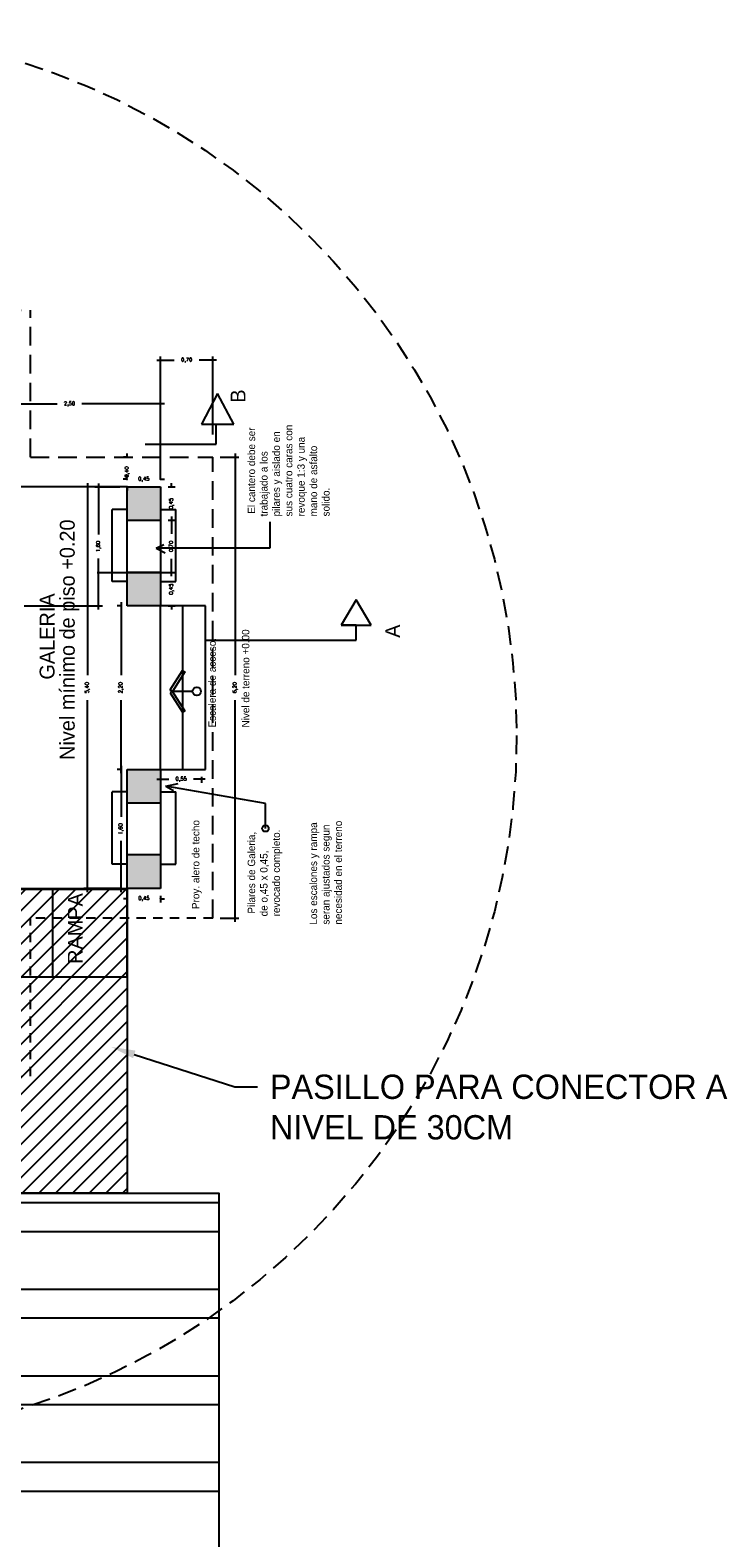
# Model space of a CAD drawing. Header units: millimetres. Extents: x 62 to 2583, y 6 to 513.
# Tile 11 of 20: x 2232 to 2241, y 465 to 485. Entities that reach past the tile are written whole.
import ezdxf
from ezdxf import colors
from ezdxf.entities.mleader import LeaderData, LeaderLine
from ezdxf.math import Vec2, Vec3

# ---------------------------------------------------------------- set-up
doc = ezdxf.new("R2010")
doc.units = ezdxf.units.MM
for name, pattern in [('ACAD_ISO04W100', [30, 24, -3, 0, -3]), ('DASHED2', [0.375, 0.25, -0.125]), ('HIDDEN2', [0.1875, 0.125, -0.0625])]:
    doc.linetypes.add(name, pattern=pattern)
for name, color, linetype in [('aberturas', 2, 'Continuous'), ('Cotas', 3, 'Continuous'), ('ESTRUCTURA', 1, 'Continuous'), ('PAREDE', 6, 'Continuous'), ('PAREDES', 6, 'Continuous')]:
    doc.layers.add(name, color=color, linetype=linetype)
doc.styles.add('ARKITOR_TEXTOS', font='romans8.shx')
doc.dimstyles.new('COT50', dxfattribs={"dimtxt": 0.05, "dimasz": 0.05, "dimexe": 0.05, "dimexo": 0.1, "dimgap": 0.09, "dimtad": 0, "dimzin": 1, "dimtxsty": 'ARKITOR_TEXTOS', "dimblk": 'DOTSMALL', "dimcen": 0.09, "dimdle": 0.05, "dimclrd": 256, "dimclre": 3, "dimclrt": 7, "dimazin": 3, "dimtfac": 1, "dimtix": 1, "dimtofl": 0, "dimtmove": 2, "dimatfit": 3, "dimldrblk": 'NONE', "dimfxl": 1, "dimfxlon": 1, "dimtolj": 1, "dimtzin": 0, "dimarcsym": 0})

# ---------------------------------------------------------------- blocks, each defined once
blk = doc.blocks.new('_DotSmall')
at = {"color": 0, "linetype": 'ByBlock', "const_width": 0.5}
blk.add_lwpolyline([(-0.0625, 0, 1), (0.0625, 0, 1)], format="xyb", close=True, dxfattribs=at)
blk = doc.blocks.new('*D181')
at = {"layer": 'Cotas', "lineweight": -2, "transparency": 16777216}
for p, q in [((2232.926, 479.487), (2232.926, 479.537)), ((2232.926, 479.087), (2232.926, 479.037))]:
    blk.add_line(p, q, dxfattribs=at)
at = {"layer": 'Cotas', "color": 3, "lineweight": -2, "transparency": 16777216}
for p, q in [((2232.926, 479.487), (2232.876, 479.487)), ((2232.926, 479.087), (2232.876, 479.087))]:
    blk.add_line(p, q, dxfattribs=at)
at = {"layer": 'Defpoints', "color": 0, "transparency": 16777216}
for p in [(2232.926, 479.487), (2232.926, 479.487), (2232.926, 479.087)]:
    blk.add_point(p, dxfattribs=at)
at = {"layer": 'Cotas', "lineweight": -2, "transparency": 16777216, "xscale": 0.05, "yscale": 0.05, "zscale": 0.05}
for p, rotation in [((2232.926, 479.487), 270), ((2232.926, 479.087), 90)]:
    blk.add_blockref('_DotSmall', p, dxfattribs=dict(at, rotation=rotation))
at = {"layer": 'Cotas', "color": 7, "transparency": 16777216, "insert": (2232.926, 479.287), "char_height": 0.05, "attachment_point": 5, "rotation": 90, "style": 'ARKITOR_TEXTOS'}
blk.add_mtext('\\A1;0,40', dxfattribs=at)
blk = doc.blocks.new('_None')
blk = doc.blocks.new('*D182')
at = {"layer": 'Cotas', "lineweight": -2, "transparency": 16777216}
for p, q in [((2232.543, 479.133), (2232.543, 478.446)), ((2232.543, 477.437), (2232.543, 478.124))]:
    blk.add_line(p, q, dxfattribs=at)
at = {"layer": 'Cotas', "color": 3, "lineweight": -2, "transparency": 16777216}
for p, q in [((2232.826, 479.083), (2232.493, 479.083)), ((2231.543, 477.487), (2232.593, 477.487))]:
    blk.add_line(p, q, dxfattribs=at)
at = {"layer": 'Defpoints', "color": 0, "transparency": 16777216}
for p in [(2232.926, 479.083), (62.183, 477.487), (2232.543, 477.487)]:
    blk.add_point(p, dxfattribs=at)
at = {"layer": 'Cotas', "lineweight": -2, "transparency": 16777216, "xscale": 0.05, "yscale": 0.05, "zscale": 0.05}
for p, rotation in [((2232.543, 479.083), 90), ((2232.543, 477.487), 270)]:
    blk.add_blockref('_DotSmall', p, dxfattribs=dict(at, rotation=rotation))
at = {"layer": 'Cotas', "color": 7, "transparency": 16777216, "insert": (2232.543, 478.285), "char_height": 0.05, "attachment_point": 5, "rotation": 90, "style": 'ARKITOR_TEXTOS'}
blk.add_mtext('\\A1;1,60', dxfattribs=at)
blk = doc.blocks.new('*D183')
at = {"layer": 'Cotas', "lineweight": -2, "transparency": 16777216}
for p, q in [((2232.923, 479.189), (2232.873, 479.189)), ((2233.376, 479.189), (2233.426, 479.189))]:
    blk.add_line(p, q, dxfattribs=at)
at = {"layer": 'Cotas', "color": 3, "lineweight": -2, "transparency": 16777216}
for p, q in [((2232.923, 479.187), (2232.923, 479.239)), ((2233.376, 479.187), (2233.376, 479.239))]:
    blk.add_line(p, q, dxfattribs=at)
at = {"layer": 'Defpoints', "color": 0, "transparency": 16777216}
for p in [(2232.923, 479.087), (2233.376, 479.189), (2233.376, 479.087)]:
    blk.add_point(p, dxfattribs=at)
at = {"layer": 'Cotas', "lineweight": -2, "transparency": 16777216, "xscale": 0.05, "yscale": 0.05, "zscale": 0.05}
blk.add_blockref('_DotSmall', (2232.923, 479.189), dxfattribs=at)
at = {"layer": 'Cotas', "lineweight": -2, "transparency": 16777216, "xscale": 0.05, "yscale": 0.05, "zscale": 0.05, "rotation": 180}
blk.add_blockref('_DotSmall', (2233.376, 479.189), dxfattribs=at)
at = {"layer": 'Cotas', "color": 7, "transparency": 16777216, "insert": (2233.149, 479.189), "char_height": 0.05, "attachment_point": 5, "style": 'ARKITOR_TEXTOS'}
blk.add_mtext('\\A1;0,45', dxfattribs=at)
blk = doc.blocks.new('*D184')
at = {"layer": 'Cotas', "color": 3, "lineweight": -2, "transparency": 16777216}
for p, q in [((2233.476, 479.087), (2233.573, 479.087)), ((2233.476, 478.637), (2233.573, 478.637))]:
    blk.add_line(p, q, dxfattribs=at)
at = {"layer": 'Cotas', "lineweight": -2, "transparency": 16777216}
for p, q in [((2233.523, 479.087), (2233.523, 479.137)), ((2233.523, 478.637), (2233.523, 478.587))]:
    blk.add_line(p, q, dxfattribs=at)
at = {"layer": 'Defpoints', "color": 0, "transparency": 16777216}
for p in [(2233.376, 479.087), (2233.523, 479.087), (2233.376, 478.637)]:
    blk.add_point(p, dxfattribs=at)
at = {"layer": 'Cotas', "lineweight": -2, "transparency": 16777216, "xscale": 0.05, "yscale": 0.05, "zscale": 0.05}
for p, rotation in [((2233.523, 479.087), 270), ((2233.523, 478.637), 90)]:
    blk.add_blockref('_DotSmall', p, dxfattribs=dict(at, rotation=rotation))
at = {"layer": 'Cotas', "color": 7, "transparency": 16777216, "insert": (2233.523, 478.862), "char_height": 0.05, "attachment_point": 5, "rotation": 90, "style": 'ARKITOR_TEXTOS'}
blk.add_mtext('\\A1;0,45', dxfattribs=at)
blk = doc.blocks.new('*D185')
at = {"layer": 'Cotas', "lineweight": -2, "transparency": 16777216}
for p, q in [((2233.523, 478.687), (2233.523, 478.453)), ((2233.523, 477.887), (2233.523, 478.12))]:
    blk.add_line(p, q, dxfattribs=at)
at = {"layer": 'Cotas', "color": 3, "lineweight": -2, "transparency": 16777216}
for p, q in [((2233.476, 478.637), (2233.573, 478.637)), ((2232.523, 477.937), (2233.573, 477.937))]:
    blk.add_line(p, q, dxfattribs=at)
at = {"layer": 'Defpoints', "color": 0, "transparency": 16777216}
for p in [(2233.376, 478.637), (61.736, 477.937), (2233.523, 477.937)]:
    blk.add_point(p, dxfattribs=at)
at = {"layer": 'Cotas', "lineweight": -2, "transparency": 16777216, "xscale": 0.05, "yscale": 0.05, "zscale": 0.05}
for p, rotation in [((2233.523, 478.637), 90), ((2233.523, 477.937), 270)]:
    blk.add_blockref('_DotSmall', p, dxfattribs=dict(at, rotation=rotation))
at = {"layer": 'Cotas', "color": 7, "transparency": 16777216, "insert": (2233.523, 478.287), "char_height": 0.05, "attachment_point": 5, "rotation": 90, "style": 'ARKITOR_TEXTOS'}
blk.add_mtext('\\A1;0,70', dxfattribs=at)
blk = doc.blocks.new('*D186')
at = {"layer": 'Cotas', "color": 3, "lineweight": -2, "transparency": 16777216}
for p, q in [((2233.476, 477.937), (2233.573, 477.937)), ((2233.476, 477.487), (2233.573, 477.487))]:
    blk.add_line(p, q, dxfattribs=at)
at = {"layer": 'Cotas', "lineweight": -2, "transparency": 16777216}
for p, q in [((2233.523, 477.937), (2233.523, 477.987)), ((2233.523, 477.487), (2233.523, 477.437))]:
    blk.add_line(p, q, dxfattribs=at)
at = {"layer": 'Defpoints', "color": 0, "transparency": 16777216}
for p in [(2233.376, 477.937), (2233.376, 477.487), (2233.523, 477.487)]:
    blk.add_point(p, dxfattribs=at)
at = {"layer": 'Cotas', "lineweight": -2, "transparency": 16777216, "xscale": 0.05, "yscale": 0.05, "zscale": 0.05}
for p, rotation in [((2233.523, 477.937), 270), ((2233.523, 477.487), 90)]:
    blk.add_blockref('_DotSmall', p, dxfattribs=dict(at, rotation=rotation))
at = {"layer": 'Cotas', "color": 7, "transparency": 16777216, "insert": (2233.523, 477.712), "char_height": 0.05, "attachment_point": 5, "rotation": 90, "style": 'ARKITOR_TEXTOS'}
blk.add_mtext('\\A1;0,45', dxfattribs=at)
blk = doc.blocks.new('*D187')
at = {"layer": 'Cotas', "color": 3, "lineweight": -2, "transparency": 16777216}
for p, q in [((2232.844, 477.487), (2232.794, 477.487)), ((2232.844, 475.287), (2232.794, 475.287))]:
    blk.add_line(p, q, dxfattribs=at)
at = {"layer": 'Cotas', "lineweight": -2, "transparency": 16777216}
for p, q in [((2232.844, 477.537), (2232.844, 476.553)), ((2232.844, 475.237), (2232.844, 476.22))]:
    blk.add_line(p, q, dxfattribs=at)
at = {"layer": 'Defpoints', "color": 0, "transparency": 16777216}
for p in [(2232.926, 477.487), (2232.844, 475.287), (2232.926, 475.287)]:
    blk.add_point(p, dxfattribs=at)
at = {"layer": 'Cotas', "lineweight": -2, "transparency": 16777216, "xscale": 0.05, "yscale": 0.05, "zscale": 0.05}
for p, rotation in [((2232.844, 477.487), 90), ((2232.844, 475.287), 270)]:
    blk.add_blockref('_DotSmall', p, dxfattribs=dict(at, rotation=rotation))
at = {"layer": 'Cotas', "color": 7, "transparency": 16777216, "insert": (2232.844, 476.387), "char_height": 0.05, "attachment_point": 5, "rotation": 90, "style": 'ARKITOR_TEXTOS'}
blk.add_mtext('\\A1;2,20', dxfattribs=at)
blk = doc.blocks.new('*D188')
at = {"layer": 'Cotas', "color": 3, "lineweight": -2, "transparency": 16777216}
for p, q in [((2232.844, 475.287), (2232.794, 475.287)), ((2232.844, 473.687), (2232.794, 473.687))]:
    blk.add_line(p, q, dxfattribs=at)
at = {"layer": 'Cotas', "lineweight": -2, "transparency": 16777216}
for p, q in [((2232.844, 475.337), (2232.844, 474.648)), ((2232.844, 473.637), (2232.844, 474.325))]:
    blk.add_line(p, q, dxfattribs=at)
at = {"layer": 'Defpoints', "color": 0, "transparency": 16777216}
for p in [(2232.926, 475.287), (2232.844, 473.687), (2232.926, 473.687)]:
    blk.add_point(p, dxfattribs=at)
at = {"layer": 'Cotas', "lineweight": -2, "transparency": 16777216, "xscale": 0.05, "yscale": 0.05, "zscale": 0.05}
for p, rotation in [((2232.844, 475.287), 90), ((2232.844, 473.687), 270)]:
    blk.add_blockref('_DotSmall', p, dxfattribs=dict(at, rotation=rotation))
at = {"layer": 'Cotas', "color": 7, "transparency": 16777216, "insert": (2232.844, 474.487), "char_height": 0.05, "attachment_point": 5, "rotation": 90, "style": 'ARKITOR_TEXTOS'}
blk.add_mtext('\\A1;1,60', dxfattribs=at)
blk = doc.blocks.new('*D189')
at = {"layer": 'Cotas', "color": 3, "lineweight": -2, "transparency": 16777216}
for p, q in [((2232.823, 479.087), (2232.342, 479.087)), ((2232.826, 473.687), (2232.342, 473.687))]:
    blk.add_line(p, q, dxfattribs=at)
at = {"layer": 'Cotas', "lineweight": -2, "transparency": 16777216}
for p, q in [((2232.392, 479.137), (2232.392, 476.553)), ((2232.392, 473.637), (2232.392, 476.22))]:
    blk.add_line(p, q, dxfattribs=at)
at = {"layer": 'Defpoints', "color": 0, "transparency": 16777216}
for p in [(2232.392, 479.087), (2232.923, 479.087), (2232.926, 473.687)]:
    blk.add_point(p, dxfattribs=at)
at = {"layer": 'Cotas', "lineweight": -2, "transparency": 16777216, "xscale": 0.05, "yscale": 0.05, "zscale": 0.05}
for p, rotation in [((2232.392, 479.087), 90), ((2232.392, 473.687), 270)]:
    blk.add_blockref('_DotSmall', p, dxfattribs=dict(at, rotation=rotation))
at = {"layer": 'Cotas', "color": 7, "transparency": 16777216, "insert": (2232.392, 476.387), "char_height": 0.05, "attachment_point": 5, "rotation": 90, "style": 'ARKITOR_TEXTOS'}
blk.add_mtext('\\A1;5,40', dxfattribs=at)
blk = doc.blocks.new('*D190')
at = {"layer": 'Cotas', "lineweight": -2, "transparency": 16777216}
for p, q in [((2233.326, 475.155), (2233.485, 475.155)), ((2233.976, 475.155), (2233.817, 475.155))]:
    blk.add_line(p, q, dxfattribs=at)
at = {"layer": 'Cotas', "color": 3, "lineweight": -2, "transparency": 16777216}
for p, q in [((2233.376, 475.187), (2233.376, 475.105)), ((2233.926, 475.187), (2233.926, 475.105))]:
    blk.add_line(p, q, dxfattribs=at)
at = {"layer": 'Defpoints', "color": 0, "transparency": 16777216}
for p in [(2233.376, 475.287), (2233.926, 475.287), (2233.926, 475.155)]:
    blk.add_point(p, dxfattribs=at)
at = {"layer": 'Cotas', "lineweight": -2, "transparency": 16777216, "xscale": 0.05, "yscale": 0.05, "zscale": 0.05, "rotation": 180}
blk.add_blockref('_DotSmall', (2233.376, 475.155), dxfattribs=at)
at = {"layer": 'Cotas', "lineweight": -2, "transparency": 16777216, "xscale": 0.05, "yscale": 0.05, "zscale": 0.05}
blk.add_blockref('_DotSmall', (2233.926, 475.155), dxfattribs=at)
at = {"layer": 'Cotas', "color": 7, "transparency": 16777216, "insert": (2233.651, 475.155), "char_height": 0.05, "attachment_point": 5, "style": 'ARKITOR_TEXTOS'}
blk.add_mtext('\\A1;0,55', dxfattribs=at)
blk = doc.blocks.new('*D191')
at = {"layer": 'Cotas', "lineweight": -2, "transparency": 16777216}
for p, q in [((2232.926, 473.549), (2232.876, 473.549)), ((2233.376, 473.549), (2233.426, 473.549))]:
    blk.add_line(p, q, dxfattribs=at)
at = {"layer": 'Cotas', "color": 3, "lineweight": -2, "transparency": 16777216}
for p, q in [((2232.926, 473.587), (2232.926, 473.499)), ((2233.376, 473.587), (2233.376, 473.499))]:
    blk.add_line(p, q, dxfattribs=at)
at = {"layer": 'Defpoints', "color": 0, "transparency": 16777216}
for p in [(2232.926, 473.687), (2233.376, 473.687), (2233.376, 473.549)]:
    blk.add_point(p, dxfattribs=at)
at = {"layer": 'Cotas', "lineweight": -2, "transparency": 16777216, "xscale": 0.05, "yscale": 0.05, "zscale": 0.05}
blk.add_blockref('_DotSmall', (2232.926, 473.549), dxfattribs=at)
at = {"layer": 'Cotas', "lineweight": -2, "transparency": 16777216, "xscale": 0.05, "yscale": 0.05, "zscale": 0.05, "rotation": 180}
blk.add_blockref('_DotSmall', (2233.376, 473.549), dxfattribs=at)
at = {"layer": 'Cotas', "color": 7, "transparency": 16777216, "insert": (2233.151, 473.549), "char_height": 0.05, "attachment_point": 5, "style": 'ARKITOR_TEXTOS'}
blk.add_mtext('\\A1;0,45', dxfattribs=at)
blk = doc.blocks.new('*D192')
at = {"layer": 'Cotas', "lineweight": -2, "transparency": 16777216}
for p, q in [((2234.378, 479.537), (2234.378, 476.553)), ((2234.378, 473.237), (2234.378, 476.22))]:
    blk.add_line(p, q, dxfattribs=at)
at = {"layer": 'Cotas', "color": 3, "lineweight": -2, "transparency": 16777216}
for p, q in [((2234.176, 479.487), (2234.428, 479.487)), ((2234.176, 473.287), (2234.428, 473.287))]:
    blk.add_line(p, q, dxfattribs=at)
at = {"layer": 'Defpoints', "color": 0, "transparency": 16777216}
for p in [(2234.076, 479.487), (2234.378, 479.487), (2234.076, 473.287)]:
    blk.add_point(p, dxfattribs=at)
at = {"layer": 'Cotas', "lineweight": -2, "transparency": 16777216, "xscale": 0.05, "yscale": 0.05, "zscale": 0.05}
for p, rotation in [((2234.378, 479.487), 90), ((2234.378, 473.287), 270)]:
    blk.add_blockref('_DotSmall', p, dxfattribs=dict(at, rotation=rotation))
at = {"layer": 'Cotas', "color": 7, "transparency": 16777216, "insert": (2234.378, 476.387), "char_height": 0.05, "attachment_point": 5, "rotation": 90, "style": 'ARKITOR_TEXTOS'}
blk.add_mtext('\\A1;6,20', dxfattribs=at)
blk = doc.blocks.new('*D194')
at = {"layer": 'Cotas', "lineweight": -2, "transparency": 16777216}
for p, q in [((2230.876, 480.202), (2231.985, 480.202)), ((2233.426, 480.202), (2232.317, 480.202))]:
    blk.add_line(p, q, dxfattribs=at)
at = {"layer": 'Cotas', "color": 3, "lineweight": -2, "transparency": 16777216}
for p, q in [((2230.926, 479.202), (2230.926, 480.252)), ((2233.376, 479.202), (2233.376, 480.252))]:
    blk.add_line(p, q, dxfattribs=at)
at = {"layer": 'Defpoints', "color": 0, "transparency": 16777216}
for p in [(2230.926, 480.202), (2233.376, 479.087), (2230.926, 479.004)]:
    blk.add_point(p, dxfattribs=at)
at = {"layer": 'Cotas', "lineweight": -2, "transparency": 16777216, "xscale": 0.05, "yscale": 0.05, "zscale": 0.05, "rotation": 180}
blk.add_blockref('_DotSmall', (2230.926, 480.202), dxfattribs=at)
at = {"layer": 'Cotas', "lineweight": -2, "transparency": 16777216, "xscale": 0.05, "yscale": 0.05, "zscale": 0.05}
blk.add_blockref('_DotSmall', (2233.376, 480.202), dxfattribs=at)
at = {"layer": 'Cotas', "color": 7, "transparency": 16777216, "insert": (2232.151, 480.202), "char_height": 0.05, "attachment_point": 5, "style": 'ARKITOR_TEXTOS'}
blk.add_mtext('\\A1;2,50', dxfattribs=at)
blk = doc.blocks.new('*D198')
at = {"layer": 'Defpoints', "color": 0, "transparency": 16777216}
for p in [(2234.076, 480.79), (2233.376, 479.087), (2234.076, 479.087)]:
    blk.add_point(p, dxfattribs=at)
at = {"layer": 'ESTRUCTURA', "lineweight": -2, "transparency": 16777216}
for p, q in [((2233.326, 480.79), (2233.56, 480.79)), ((2234.126, 480.79), (2233.892, 480.79))]:
    blk.add_line(p, q, dxfattribs=at)
at = {"layer": 'ESTRUCTURA', "color": 3, "lineweight": -2, "transparency": 16777216}
for p, q in [((2233.376, 479.79), (2233.376, 480.84)), ((2234.076, 479.79), (2234.076, 480.84))]:
    blk.add_line(p, q, dxfattribs=at)
at = {"layer": 'ESTRUCTURA', "lineweight": -2, "transparency": 16777216, "xscale": 0.05, "yscale": 0.05, "zscale": 0.05, "rotation": 180}
blk.add_blockref('_DotSmall', (2233.376, 480.79), dxfattribs=at)
at = {"layer": 'ESTRUCTURA', "lineweight": -2, "transparency": 16777216, "xscale": 0.05, "yscale": 0.05, "zscale": 0.05}
blk.add_blockref('_DotSmall', (2234.076, 480.79), dxfattribs=at)
at = {"layer": 'ESTRUCTURA', "color": 7, "transparency": 16777216, "insert": (2233.726, 480.79), "char_height": 0.05, "attachment_point": 5, "style": 'ARKITOR_TEXTOS'}
blk.add_mtext('\\A1;0,70', dxfattribs=at)

msp = doc.modelspace()

# ---------------------------------------------------------------- hatches: boundary and pattern name
at = {"layer": 'Cotas'}
h = msp.add_hatch(color=256, dxfattribs=at)
h.dxf.hatch_style = 1
h.paths.add_polyline_path([(2233.376, 477.487), (2233.376, 477.937), (2232.926, 477.937), (2232.926, 477.487)])
h.paths.add_polyline_path([(2233.376, 478.637), (2233.376, 479.087), (2232.926, 479.087), (2232.926, 478.637)])
h = msp.add_hatch(color=256, dxfattribs=at)
h.dxf.hatch_style = 1
h.paths.add_polyline_path([(2232.926, 475.287), (2232.926, 474.837), (2233.376, 474.837), (2233.376, 475.287)])
h = msp.add_hatch(color=256, dxfattribs=at)
h.dxf.hatch_style = 1
h.paths.add_polyline_path([(2233.376, 474.137), (2232.926, 474.137), (2232.926, 473.687), (2233.376, 473.687)])
at = {"layer": 'PAREDE', "linetype": 'ACAD_ISO04W100'}
h = msp.add_hatch(dxfattribs=at)
h.set_pattern_fill('ANSI31', color=1, scale=0.05)
h.paths.add_polyline_path([(2232.926, 472.499), (2231.626, 472.499), (2231.626, 471.164), (2230.926, 471.164), (2230.926, 469.59), (2232.926, 469.59)])
h.paths.add_polyline_path([(2231.626, 472.499), (2230.926, 472.499), (2230.926, 471.164), (2231.626, 471.164)], flags=17)
h.paths.add_polyline_path([(2231.626, 473.287), (2231.926, 473.287), (2231.926, 473.679), (2230.926, 473.679), (2230.926, 472.499), (2231.626, 472.499)])
h.paths.add_polyline_path([(2230.951, 473.206, -1), (2231.234, 473.206, -1)], flags=16)
h.paths.add_polyline_path([(2232.926, 473.287), (2231.926, 473.287), (2231.926, 472.499), (2232.926, 472.499)])
h.paths.add_polyline_path([(2231.926, 473.287), (2231.626, 473.287), (2231.626, 472.499), (2231.926, 472.499)], flags=17)
h.paths.add_polyline_path([(2232.926, 473.679), (2231.926, 473.679), (2231.926, 473.287), (2232.926, 473.287)])
h.paths.add_polyline_path([(2232.379, 472.622), (2232.379, 473.655), (2232.079, 473.655), (2232.079, 472.622)], flags=9)
h = msp.add_hatch(dxfattribs=at)
h.set_pattern_fill('ANSI32', color=1, scale=0.1222, angle=135)
h.paths.add_polyline_path([(2234.16, 469.59), (2228.944, 469.59), (2228.944, 425.383), (2234.16, 425.383)])
h.paths.add_polyline_path([(2228.944, 469.59), (2223.729, 469.59), (2223.729, 425.383), (2228.944, 425.383)])

# ---------------------------------------------------------------- linework, layer by layer
at = {"layer": 'aberturas'}
for p, q in [((2233.376, 475.287), (2233.376, 477.487)), ((2233.776, 477.487), (2233.376, 477.487)), ((2233.676, 475.287), (2233.676, 477.487)), ((2233.978, 477.487), (2233.776, 477.487)), ((2233.978, 475.287), (2233.978, 477.487)), ((2233.376, 475.287), (2233.776, 475.287)), ((2233.776, 475.287), (2233.978, 475.287))]:
    msp.add_line(p, q, dxfattribs=at)
at = {"layer": 'Cotas'}
for p, q in [((2234.139, 480.342), (2233.924, 479.93)), ((2234.361, 479.93), (2234.139, 480.342)), ((2233.924, 479.93), (2234.361, 479.93)), ((2234.121, 479.659), (2234.121, 479.93)), ((2233.167, 479.659), (2234.121, 479.659)), ((2234.844, 478.615), (2234.844, 478.261)), ((2233.318, 478.261), (2233.421, 478.314)), ((2234.844, 478.261), (2233.318, 478.261)), ((2233.318, 478.261), (2233.436, 478.198)), ((2236.002, 477.566), (2235.804, 477.225)), ((2236.204, 477.225), (2236.002, 477.566)), ((2236.004, 477.225), (2235.804, 477.225)), ((2235.804, 477.225), (2236.004, 477.225)), ((2236.004, 477.025), (2236.004, 477.225)), ((2236.004, 477.225), (2236.204, 477.225)), ((2233.978, 477.025), (2236.004, 477.025)), ((2233.805, 476.337), (2233.529, 476.337)), ((2233.444, 475.062), (2233.611, 475.099)), ((2234.785, 474.829), (2233.444, 475.062)), ((2233.444, 475.062), (2233.55, 475.004)), ((2234.785, 474.493), (2234.785, 474.829))]:
    msp.add_line(p, q, dxfattribs=at)
at = {"layer": 'Cotas', "linetype": 'ACAD_ISO04W100'}
for p, q in [((2232.926, 473.687), (2232.926, 469.59)), ((2223.729, 469.59), (2234.16, 469.59))]:
    msp.add_line(p, q, dxfattribs=at)
at = {"layer": 'Cotas'}
for points in [[(2233.504, 476.358), (2233.671, 476.618), (2233.703, 476.598), (2233.536, 476.337)], [(2233.504, 476.317), (2233.671, 476.057), (2233.703, 476.077), (2233.536, 476.337)]]:
    msp.add_lwpolyline(points, close=True, dxfattribs=at)
at = {"layer": 'Cotas', "linetype": 'ACAD_ISO04W100'}
for points in [[(2230.926, 473.687), (2232.926, 473.687), (2232.926, 469.59), (2230.926, 469.59)], [(2230.926, 473.679), (2232.926, 473.679), (2232.926, 469.59), (2230.926, 469.59)]]:
    msp.add_lwpolyline(points, close=True, dxfattribs=at)
at = {"layer": 'Cotas', "color": 7}
msp.add_lwpolyline([(2223.729, 469.59), (2234.16, 469.59), (2234.16, 425.383), (2223.729, 425.383)], close=True, dxfattribs=at)
at = {"layer": 'Cotas', "linetype": 'DASHED2'}
msp.add_circle((2228.675, 475.744), 9.485, dxfattribs=at)
at = {"layer": 'Cotas'}
for centre, radius in [((2233.861, 476.337), 0.0563), ((2234.785, 474.493), 0.0428)]:
    msp.add_circle(centre, radius, dxfattribs=at)
at = {"layer": 'PAREDES', "linetype": 'DASHED2'}
for p, q in [((2224.126, 481.464), (2231.626, 481.464)), ((2231.626, 479.487), (2231.626, 481.464)), ((2231.626, 479.487), (2234.076, 479.487)), ((2234.076, 473.287), (2234.076, 479.487)), ((2224.126, 471.164), (2231.626, 471.164))]:
    msp.add_line(p, q, dxfattribs=at)
at = {"layer": 'PAREDES'}
for p, q in [((2232.926, 479.087), (2230.926, 479.087)), ((2232.926, 477.487), (2232.926, 479.087)), ((2232.926, 479.087), (2233.376, 479.087)), ((2233.376, 479.087), (2233.376, 477.487)), ((2232.726, 477.812), (2232.726, 478.784)), ((2232.926, 478.784), (2232.726, 478.784)), ((2233.379, 478.784), (2233.579, 478.784)), ((2233.579, 477.812), (2233.579, 478.784)), ((2232.926, 478.637), (2233.376, 478.637)), ((2233.376, 477.937), (2232.926, 477.937)), ((2232.926, 477.812), (2232.726, 477.812)), ((2233.379, 477.812), (2233.579, 477.812)), ((2233.376, 477.487), (2232.926, 477.487)), ((2232.926, 473.687), (2232.926, 475.287)), ((2232.926, 475.287), (2233.376, 475.287)), ((2233.376, 475.287), (2233.376, 473.687)), ((2232.726, 474.012), (2232.726, 474.984)), ((2232.926, 474.984), (2232.726, 474.984)), ((2232.926, 474.837), (2233.376, 474.837)), ((2233.379, 474.984), (2233.579, 474.984)), ((2233.579, 474.012), (2233.579, 474.984)), ((2233.376, 474.137), (2232.926, 474.137)), ((2232.926, 474.012), (2232.726, 474.012)), ((2233.379, 474.012), (2233.579, 474.012)), ((2230.926, 473.687), (2232.926, 473.687)), ((2231.926, 472.499), (2231.926, 473.687)), ((2232.926, 472.499), (2232.926, 473.687)), ((2233.376, 473.687), (2232.926, 473.687)), ((2230.926, 472.499), (2232.926, 472.499))]:
    msp.add_line(p, q, dxfattribs=at)
at = {"layer": 'PAREDES', "linetype": 'HIDDEN2'}
for p in [(2231.626, 471.164), (2234.076, 473.287)]:
    msp.add_line(p, (2231.626, 473.287), dxfattribs=at)

# ---------------------------------------------------------------- texts
at = {"layer": 'Cotas', "attachment_point": 1, "rotation": 90}
for s, width, insert, char_height in [('B', 0.61751, (2234.316, 480.219), 0.2), (' El cantero debe ser trabajado a los pilares y aislado en sus cuatro caras con revoque 1:3 y una mano de asfalto solido. ', 1.261, (2234.546, 478.689), 0.1), ('Nivel mínimo de piso +0.20', 3.60242, (2232.021, 475.415), 0.2), ('GALERIA', 1.46065, (2231.75, 476.495), 0.2), ('Escalera de acceso.', 1.4819, (2234.018, 475.851), 0.1), ('Nivel de terreno +0.00', 1.4819, (2234.468, 475.851), 0.1), ('A', 0.61751, (2236.394, 477.057), 0.2), ('Proy. alero de techo', 1.7104, (2233.797, 473.409), 0.1), (' Pilares de Galeria, de o,45 x 0,45, revocado completo.', 1.261, (2234.546, 473.311), 0.1), ('Los escalones y rampa seran ajustados segun necesidad en el terreno', 1.4819, (2235.379, 473.2), 0.1), ('RAMPA', 0.96454, (2232.129, 472.672), 0.2)]:
    msp.add_mtext_dynamic_manual_height_columns(s, width=width, gutter_width=1, heights=[0], dxfattribs=dict(at, insert=insert, char_height=char_height))

# ---------------------------------------------------------------- dimensions: what is measured, and where the dimension line sits
at = {"layer": 'Cotas'}
dim = msp.add_linear_dim(base=(2230.926, 480.202), p1=(2233.376, 479.087), p2=(2230.926, 479.004), angle=180, text='2,50', dimstyle='COT50', dxfattribs=at)
dim.commit()
dim.dimension.update_dxf_attribs({"geometry": '*D194', "text_midpoint": (2232.151, 480.202)})
for base, p1, p2, angle, picture, middle in [((2232.926, 479.487), (2232.926, 479.087), (2232.926, 479.487), 90, '*D181', (2232.926, 479.287)), ((2234.378, 479.487), (2234.076, 473.287), (2234.076, 479.487), 90, '*D192', (2234.378, 476.387)), ((2232.543, 477.487), (2232.926, 479.083), (62.183, 477.487), 90, '*D182', (2232.543, 478.285)), ((2232.392, 479.087), (2232.926, 473.687), (2232.923, 479.087), 90, '*D189', (2232.392, 476.387)), ((2233.376, 479.189), (2232.923, 479.087), (2233.376, 479.087), 180, '*D183', (2233.149, 479.189)), ((2233.523, 479.087), (2233.376, 478.637), (2233.376, 479.087), 90, '*D184', (2233.523, 478.862)), ((2233.523, 477.937), (2233.376, 478.637), (61.736, 477.937), 90, '*D185', (2233.523, 478.287)), ((2233.523, 477.487), (2233.376, 477.937), (2233.376, 477.487), 90, '*D186', (2233.523, 477.712)), ((2232.844, 475.287), (2232.926, 477.487), (2232.926, 475.287), 90, '*D187', (2232.844, 476.387)), ((2232.844, 473.687), (2232.926, 475.287), (2232.926, 473.687), 90, '*D188', (2232.844, 474.487)), ((2233.926, 475.155), (2233.376, 475.287), (2233.926, 475.287), 180, '*D190', (2233.651, 475.155)), ((2233.376, 473.549), (2232.926, 473.687), (2233.376, 473.687), 180, '*D191', (2233.151, 473.549))]:
    dim = msp.add_linear_dim(base=base, p1=p1, p2=p2, angle=angle, dimstyle='COT50', dxfattribs=at)
    dim.commit()
    dim.dimension.update_dxf_attribs({"geometry": picture, "text_midpoint": middle})
at = {"layer": 'ESTRUCTURA'}
dim = msp.add_linear_dim(base=(2234.076, 480.79), p1=(2233.376, 479.087), p2=(2234.076, 479.087), angle=180, dimstyle='COT50', dxfattribs=at)
dim.commit()
dim.dimension.update_dxf_attribs({"geometry": '*D198', "text_midpoint": (2233.726, 480.79)})

# ---------------------------------------------------------------- leaders
at = {"layer": 'Cotas', "linetype": 'ACAD_ISO04W100'}
ml = msp.add_multileader_mtext('Standard', dxfattribs=at)
ml.set_content('{\\fArial|b0|i0|c0|p34;PASILLO PARA CONECTOR A \\PNIVEL DE 30CM}', color=256)
ml.set_leader_properties()
ml.build(insert=Vec2(0, 0))
ml.multileader.update_dxf_attribs({"text_right_attachment_type": 6, "dogleg_length": 0.36, "arrow_head_size": 0.327})
ctx = ml.context
ctx.base_point, ctx.char_height, ctx.arrow_head_size, ctx.landing_gap_size, ctx.plane_origin = Vec3(2234.679, 471.017), 0.32679, 0.327, 0.163, Vec3(2233.74, 471.239)
ctx.right_attachment = 6
notes = []
notes.append((ctx, [(0, (1, 1, 0), (2234.371, 471.017), (1, 0), 0.308, [(0, [(2232.711, 471.556)], 0, [])])]))
ctx.mtext.insert, ctx.mtext.flow_direction = Vec3(2234.843, 471.183), 5
for ctx, leaders in notes:
    for number, flags, end, landing, length, lines in leaders:
        leader = LeaderData()
        leader.index, (leader.has_last_leader_line, leader.has_dogleg_vector, leader.attachment_direction) = number, flags
        leader.last_leader_point, leader.dogleg_vector, leader.dogleg_length = Vec3(end), Vec3(landing), length
        for number, points, colour, breaks in lines:
            line = LeaderLine()
            line.index, line.vertices, line.color, line.breaks = number, Vec3.list(points), colors.encode_raw_color(colour), breaks
            leader.lines.append(line)
        ctx.leaders.append(leader)

doc.saveas('drawing.dxf')
